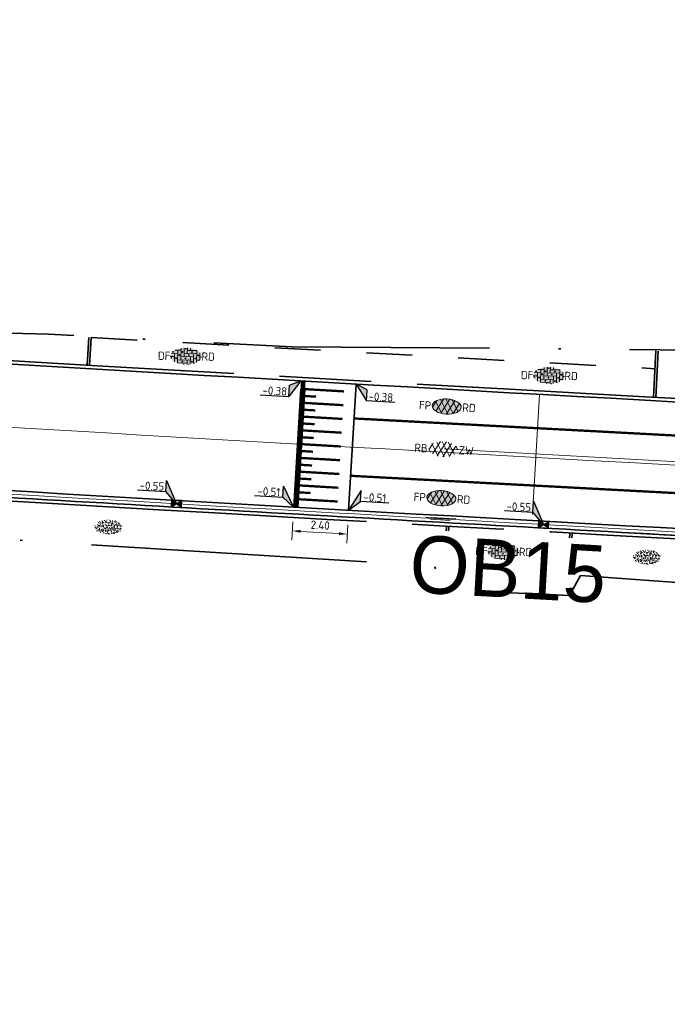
# Model space of a CAD drawing. Header units: metres. Extents: x 0 to 269924, y 0 to 933292.
# Tile 111 of 247: x 133756 to 133784, y 466501 to 466544. Entities that reach past the tile are written whole.
import ezdxf
from ezdxf import colors
from ezdxf.entities.mleader import LeaderData, LeaderLine
from ezdxf.enums import TextEntityAlignment as Align
from ezdxf.math import Vec2, Vec3

# ---------------------------------------------------------------- set-up
doc = ezdxf.new("R2018")
doc.units = ezdxf.units.M
for name, pattern in [('VH-OPSLUITBAND_100X200', [16, 8, -2, 4, -2]), ('VH-OPSLUITBAND_150X250', [24, 16, -2, 4, -2]), ('VW-1-1_STREEP', [2, 1, -1]), ('XX-HIDDEN', [4, 2, -2]), ('XX-PROJECTGRENS', [18, 12, -3, 0, -3])]:
    doc.linetypes.add(name, pattern=pattern)
doc.layers.add('N-WE-GR-GRAS-S', color=7, linetype='Continuous', lineweight=18, true_color=0x00a500)
doc.layers.add('N-WE-RI-HWA_KOLK-S', color=150, linetype='Continuous', lineweight=25, true_color=0x007fff)
for name, color, linetype, lineweight in [('N-WE-KG-GRENS_PROJECT-G', 7, 'XX-PROJECTGRENS', 35), ('N-WE-VH-DREMPEL-G', 30, 'Continuous', 35), ('N-WE-VH-GOOT-S', 170, 'Continuous', 18), ('N-WE-VH-GOOT_STRAATBAKSTEEN-G', 170, 'Continuous', 35), ('N-WE-VH-KANTOPSLUITING-T18', 10, 'Continuous', 18), ('N-WE-VH-KANTOPSLUITING_OPSLUITBAND_100X200-G', 150, 'VH-OPSLUITBAND_100X200', 35), ('N-WE-VH-KANTOPSLUITING_OPSLUITBAND_150X250-G', 150, 'VH-OPSLUITBAND_150X250', 35), ('N-WE-VH-KANTOPSLUITING_VOORKANTBAND-G', 50, 'Continuous', 35), ('N-WE-VH-M', 7, 'Continuous', 18), ('N-WE-VH-MATERIAALGRENS-G', 7, 'XX-HIDDEN', 35), ('N-WE-VH-VERHARDING-T18', 10, 'Continuous', 18), ('N-WE-VH-VERHARDING_ASFALT-S', 7, 'Continuous', 18), ('N-WE-VH-VERHARDING_STRAATBAKSTEEN-S', 7, 'Continuous', 18), ('N-WE-VW-MARKERING_DWARS-G', 7, 'Continuous', 35), ('N-WE-VW-MARKERING_LANGS_STREEP_11_010-G', 7, 'VW-1-1_STREEP', 13), ('X-XX-AL-HOOGTELABEL-S', 7, 'Continuous', 25)]:
    doc.layers.add(name, color=color, linetype=linetype, lineweight=lineweight)
doc.layers.add('X-XX-AL-HULPLIJN-G', color=30, linetype='Continuous', lineweight=18, plot=False)
doc.styles.add('NLCS-ISO', font='NLCS-ISO.ttf')
doc.styles.add('NLCS-ISO-M200-T18', font='NLCS-ISO.ttf', dxfattribs={"height": 0.36})
doc.styles.get("Standard").update_dxf_attribs({"font": 'romand.shx'})
doc.dimstyles.new('NLCS-M200-T18-PIJL_L2_H2', dxfattribs={"dimscale": 0.2, "dimtxt": 2.5, "dimasz": 1.8, "dimexe": 2, "dimexo": 2, "dimgap": 0.7, "dimtad": 1, "dimzin": 0, "dimdsep": 46, "dimtxsty": 'NLCS-ISO-M200-T18', "dimcen": 0, "dimdle": 2, "dimclrd": 256, "dimclre": 256, "dimclrt": 10, "dimazin": 0, "dimtfac": 1, "dimtdec": 3, "dimtofl": 0, "dimtmove": 0, "dimatfit": 3, "dimfxl": 2, "dimfxlon": 1, "dimtfillclr": 256, "dimtolj": 1, "dimtzin": 0, "dimlwd": -1, "dimlwe": -1, "dimarcsym": 0})

# ---------------------------------------------------------------- blocks, each defined once
blk = doc.blocks.new('*D173')
at = {"layer": 'Defpoints', "color": 0, "transparency": 16777216}
for p in [(133767.608, 466523.436), (133770.004, 466523.296), (133767.53, 466522.096)]:
    blk.add_point(p, dxfattribs=at)
at = {"layer": 'N-WE-VH-M', "transparency": 16777216}
for p, q in [((133767.553, 466522.496), (133767.507, 466521.697)), ((133769.949, 466522.356), (133769.903, 466521.557)), ((133769.566, 466521.977), (133767.889, 466522.075))]:
    blk.add_line(p, q, dxfattribs=at)
for points in [[(133767.893, 466522.135), (133767.886, 466522.016), (133767.53, 466522.096)], [(133769.57, 466522.037), (133769.563, 466521.918), (133769.926, 466521.957)]]:
    blk.add_solid(points, dxfattribs=at)
at = {"layer": 'N-WE-VH-M', "color": 10, "transparency": 16777216, "insert": (133768.747, 466522.346), "char_height": 0.36, "attachment_point": 5, "rotation": 356.6588, "style": 'NLCS-ISO-M200-T18', "bg_fill": 3, "box_fill_scale": 1.1, "bg_fill_color": 256, "bg_fill_true_color": 13158600, "bg_fill_transparency": 0}
blk.add_mtext('\\A1;2.40', dxfattribs=at)
blk = doc.blocks.new('*U139')
for p, q in [((2.19, -1.58), (0, 0)), ((0, 0), (1.7, -3.93)), ((1.7, -3.93), (2.19, -1.58)), ((7.77, -5.19), (1.7, -3.93))]:
    blk.add_line(p, q)
blk.add_solid([(2.19, -1.58), (0, 0), (1.7, -3.93)])
at = {"style": 'NLCS-ISO'}
blk.add_attdef('...', text='', height=1.8, rotation=348.3054, dxfattribs=at).set_placement((4.65, -4.97), align=Align.BOTTOM_CENTER)
blk = doc.blocks.new('*U140')
for p, q in [((3.31, 3.85), (0, 0)), ((2.82, 1.5), (3.31, 3.85)), ((0, 0), (2.82, 1.5)), ((8.9, 0.24), (2.82, 1.5))]:
    blk.add_line(p, q)
blk.add_solid([(3.31, 3.85), (0, 0), (2.82, 1.5)])
at = {"style": 'NLCS-ISO'}
blk.add_attdef('...', text='', height=1.8, rotation=348.3268, dxfattribs=at).set_placement((5.77, 0.46), align=Align.BOTTOM_CENTER)
blk = doc.blocks.new('*U110')
at = {"lineweight": 30, "flags": 106}
blk.add_attdef('OB', text='', height=0.36, dxfattribs=at).set_placement((0, 0.1), align=Align.BOTTOM_CENTER)
blk = doc.blocks.new('SVH-GOOT_SYMBOOL-SO')
at = {"color": 7, "linetype": 'Continuous'}
for p, q in [((0, 2.669), (0, -2.669)), ((0.2, 3.125), (0.2, -3.359)), ((-0.206, 2.137), (-0.206, -2.217))]:
    blk.add_line(p, q, dxfattribs=at)
at = {"style": 'NLCS-ISO'}
blk.add_attdef('MATERIAAL', text='', height=1.8, dxfattribs=at).set_placement((-1.098, 0), align=Align.MIDDLE_RIGHT)
blk.add_attdef('KLEUR', text='', height=1.8, dxfattribs=at).set_placement((1.1, 0), align=Align.MIDDLE_LEFT)
blk = doc.blocks.new('*U201')
for p, q in [((0, 0), (-3.12, -2.94)), ((-2.63, -0.58), (0, 0)), ((-9.2, -1.68), (-3.12, -2.94)), ((-3.12, -2.94), (-2.63, -0.58))]:
    blk.add_line(p, q)
blk.add_solid([(-2.63, -0.58), (0, 0), (-3.12, -2.94)])
at = {"style": 'NLCS-ISO'}
blk.add_attdef('...', text='', height=1.8, rotation=348.3054, dxfattribs=at).set_placement((-6.24, -2.72), align=Align.BOTTOM_CENTER)
blk = doc.blocks.new('*U200')
for p, q in [((-2, 2.49), (-1.51, 4.84)), ((-1.51, 4.84), (0, 0)), ((-8.07, 3.75), (-2, 2.49)), ((0, 0), (-2, 2.49))]:
    blk.add_line(p, q)
blk.add_solid([(-1.51, 4.84), (0, 0), (-2, 2.49)])
at = {"style": 'NLCS-ISO'}
blk.add_attdef('...', text='', height=1.8, rotation=348.3268, dxfattribs=at).set_placement((-5.12, 2.71), align=Align.BOTTOM_CENTER)
blk = doc.blocks.new('*U248')
for p, q in [((-1.99, 2.94), (-1.58, 5.31)), ((-1.58, 5.31), (0, 0)), ((-8.1, 4), (-1.99, 2.94)), ((0, 0), (-1.99, 2.94))]:
    blk.add_line(p, q)
blk.add_solid([(-1.58, 5.31), (0, 0), (-1.99, 2.94)])
at = {"style": 'NLCS-ISO'}
blk.add_attdef('...', text='', height=1.8, rotation=350.1821, dxfattribs=at).set_placement((-5.12, 3.06), align=Align.BOTTOM_CENTER)
blk = doc.blocks.new('N-SRI-KOLK_STRAAT_450X300-SO')
h = blk.add_hatch(color=256)
h.dxf.hatch_style = 1
h.paths.add_polyline_path([(0, 0), (-1.125, 0.75), (-1.125, -0.75)])
h.paths.add_polyline_path([(1.125, -0.75), (1.125, 0.75), (0, 0)])
for p, q in [((-1.125, -0.75), (1.125, 0.75)), ((1.125, -0.75), (-1.125, 0.75))]:
    blk.add_line(p, q)
at = {"flags": 128}
blk.add_lwpolyline([(-1.125, -0.75), (1.125, -0.75), (1.125, 0.75), (-1.125, 0.75)], close=True, dxfattribs=at)
blk = doc.blocks.new('SVH-SBS_DIKFORMAAT_ELLEBOOG_KL-SO')
h = blk.add_hatch(color=254)
edge = h.paths.add_edge_path()
edge.add_ellipse((1.09, 0.12), major_axis=(3.39, 0), ratio=0.533267, start_angle=0, end_angle=360)
for p, q in [((-2.3, 0), (-1.38, 0)), ((-2.13, 0.69), (-0.69, 0.69)), ((-1.38, 0.69), (-1.38, -1.12)), ((-1.35, 1.38), (0, 1.38)), ((-0.69, 1.38), (-0.69, -1.38)), ((0, 1.84), (0, -0.69)), ((0, 0), (2.76, 0)), ((0.69, 1.92), (0.69, 0)), ((0.69, 0.69), (3.45, 0.69)), ((1.38, 1.93), (1.38, 0.69)), ((1.38, 1.38), (3.54, 1.38)), ((2.07, 1.86), (2.07, 1.38)), ((2.76, 0.69), (2.76, -1.45)), ((3.45, 1.38), (3.45, -1.18)), ((4.14, 0.92), (4.14, -0.67)), ((4.14, 0), (4.48, 0)), ((-2.07, 0), (-2.07, -0.54)), ((-0.8, -1.38), (1.38, -1.38)), ((-0.69, -0.69), (2.07, -0.69)), ((0.69, -1.38), (0.69, -1.67)), ((1.38, -0.69), (1.38, -1.68)), ((2.07, 0), (2.07, -1.61)), ((2.76, -1.38), (2.98, -1.38)), ((3.45, -0.69), (4.12, -0.69))]:
    blk.add_line(p, q)
for centre in [(-0.35, 0.34), (0.34, 1.03), (1.03, 1.72), (1.72, 0.34), (2.41, 1.03), (3.79, 0.34), (-1.04, -0.35), (0.34, -1.04), (1.03, -0.35), (2.41, -1.04), (3.11, -0.35)]:
    blk.add_circle(centre, 0.0881)
for centre, start, end in [((-1.73, 1.03), 158.9124, 101.1902), ((1.72, -1.73), 59.0911, 132.3433)]:
    blk.add_arc(centre, 0.0881, start, end)
at = {"style": 'NLCS-ISO'}
blk.add_attdef('FORMAAT', text='', height=1.8, dxfattribs=at).set_placement((-2.3, 0.12), align=Align.MIDDLE_RIGHT)
blk.add_attdef('KLEUR', text='', height=1.8, dxfattribs=at).set_placement((4.49, 0.12), align=Align.MIDDLE_LEFT)
at = {"style": 'NLCS-ISO', "flags": 1}
blk.add_attdef('FUNCTIE', text='', height=1.8, dxfattribs=at).set_placement((0.12, -3.58), align=Align.MIDDLE_CENTER)
blk = doc.blocks.new('SVH-ASFALT_KL-SO')
at = {"ltscale": 0.1}
for p, q in [((-3.32, -0.4), (-2.47, 1.08)), ((-1.25, -1.65), (-2.73, 0.92)), ((-2.51, -1.23), (-0.92, 1.53)), ((0.09, -1.73), (-1.71, 1.38)), ((-1.45, -1.61), (0.37, 1.54)), ((1.26, -1.54), (-0.53, 1.56)), ((-0.24, -1.74), (1.52, 1.29)), ((2.29, -1.09), (0.8, 1.48)), ((1.15, -1.58), (2.49, 0.75)), ((2.91, 0.06), (2.53, 0.71)), ((-2.96, -0.91), (-3.37, -0.2))]:
    blk.add_line(p, q, dxfattribs=at)
at = {"style": 'NLCS-ISO'}
blk.add_attdef('FUNCTIE_VERHARDING', text='', height=1.8, dxfattribs=at).set_placement((-3.62, -0.09), align=Align.MIDDLE_RIGHT)
blk.add_attdef('KLEUR', text='', height=1.8, dxfattribs=at).set_placement((3.17, -0.09), align=Align.MIDDLE_LEFT)
at = {"style": 'NLCS-ISO', "flags": 1}
blk.add_attdef('FUNCTIE', text='', height=1.8, dxfattribs=at).set_placement((0.12, -3.58), align=Align.MIDDLE_CENTER)
blk = doc.blocks.new('SVH-ASFALT_FP_KL-SO')
at = {"true_color": 0xa50000}
h = blk.add_hatch(color=14, dxfattribs=at)
h.dxf.hatch_style = 1
edge = h.paths.add_edge_path()
edge.add_ellipse((0, 0), major_axis=(0.631, 0), ratio=0.525613, start_angle=0, end_angle=360)
at = {"ltscale": 0.1}
for p, q in [((-0.619, -0.063), (-0.448, 0.233)), ((-0.204, -0.314), (-0.501, 0.201)), ((-0.457, -0.228), (-0.139, 0.323)), ((0.063, -0.33), (-0.296, 0.292)), ((-0.244, -0.305), (0.12, 0.325)), ((0.298, -0.292), (-0.061, 0.33)), ((-0.002, -0.331), (0.349, 0.276)), ((0.503, -0.2), (0.206, 0.313)), ((0.275, -0.298), (0.544, 0.168)), ((0.628, 0.028), (0.552, 0.16)), ((-0.547, -0.165), (-0.629, -0.023))]:
    blk.add_line(p, q, dxfattribs=at)
at = {"layer": 'X-XX-AL-HULPLIJN-G'}
blk.add_ellipse((0, 0), major_axis=(0.631, 0), ratio=0.525613, dxfattribs=at)
at = {"style": 'NLCS-ISO'}
blk.add_attdef('RB', text='', height=0.36, dxfattribs=at).set_placement((-0.679, 0), align=Align.MIDDLE_RIGHT)
blk.add_attdef('RD', text='', height=0.36, dxfattribs=at).set_placement((0.679, 0), align=Align.MIDDLE_LEFT)
blk = doc.blocks.new('SGR-GRAS_01-SO')
at = {"ltscale": 0.1}
for p, q in [((-1.96, -0.07), (-1.98, 0)), ((-1.93, 0.19), (-1.93, 0.24)), ((-1.89, 0.24), (-1.92, 0.25)), ((-1.67, 0.02), (-1.6, 0.04)), ((-1.6, 0.24), (-1.65, 0.29)), ((-1.53, 0.32), (-1.6, 0.35)), ((-1.45, 0.64), (-1.52, 0.66)), ((-1.52, 0.19), (-1.44, 0.19)), ((-1.47, 0.58), (-1.48, 0.65)), ((-1.43, 0.48), (-1.35, 0.5)), ((-1.36, 0.21), (-1.43, 0.23)), ((-1.42, 0.13), (-1.36, 0.17)), ((-1.38, 0.11), (-1.32, 0.16)), ((-1.37, 0.01), (-1.38, 0.08)), ((-1.33, 0.11), (-1.33, 0.19)), ((-1.3, 0.76), (-1.32, 0.77)), ((-1.28, 0.68), (-1.28, 0.76)), ((-1.17, 0.39), (-1.23, 0.43)), ((-1.17, 0.24), (-1.22, 0.29)), ((-1.15, 0.65), (-1.21, 0.7)), ((-1.11, 0.17), (-1.04, 0.19)), ((-1.03, 0.03), (-1.1, 0.07)), ((-0.94, 0.84), (-1, 0.88)), ((-0.97, 0.51), (-0.92, 0.57)), ((-0.89, 0.5), (-0.97, 0.52)), ((-0.94, 0.19), (-0.87, 0.19)), ((-0.92, 0.42), (-0.86, 0.46)), ((-0.89, 0.81), (-0.82, 0.81)), ((-0.87, 0.66), (-0.89, 0.73)), ((-0.8, 0.06), (-0.88, 0.08)), ((-0.87, 0.62), (-0.8, 0.64)), ((-0.8, 0.47), (-0.87, 0.51)), ((-0.75, 0.24), (-0.8, 0.29)), ((-0.77, 0.09), (-0.79, 0.16)), ((-0.73, 0.65), (-0.78, 0.7)), ((-0.74, 0.03), (-0.73, 0.11)), ((-0.67, 0.11), (-0.73, 0.14)), ((-0.69, 0.61), (-0.68, 0.68)), ((-0.58, 0.92), (-0.64, 0.96)), ((-0.56, 0.92), (-0.51, 0.97)), ((-0.56, 0.32), (-0.48, 0.34)), ((-0.44, 0.55), (-0.51, 0.59)), ((-0.43, 0.78), (-0.5, 0.8)), ((-0.42, 0.71), (-0.36, 0.74)), ((-0.34, 0.35), (-0.41, 0.37)), ((-0.32, 0.24), (-0.38, 0.29)), ((-0.31, 0.19), (-0.37, 0.22)), ((-0.37, 0.19), (-0.29, 0.19)), ((-0.31, 0.65), (-0.36, 0.7)), ((-0.32, 0.81), (-0.24, 0.81)), ((-0.32, 0.77), (-0.24, 0.79)), ((-0.28, 0.73), (-0.29, 0.81)), ((-0.21, 1), (-0.27, 1.03)), ((-0.24, 0.02), (-0.17, 0.04)), ((-0.18, 0.17), (-0.19, 0.24)), ((-0.08, 0.63), (-0.14, 0.67)), ((-0.14, -0.04), (-0.14, 0.03)), ((-0.09, 0.53), (-0.09, 0.6)), ((-0.08, 0.16), (-0.03, 0.21)), ((-0.07, 0.19), (0, 0.23)), ((0.06, 0.27), (-0.01, 0.3)), ((0, 0.47), (0.07, 0.49)), ((0.1, 0.24), (0.05, 0.29)), ((0.13, 0.64), (0.06, 0.66)), ((0.07, 0.99), (0.14, 1.03)), ((0.12, 0.65), (0.07, 0.7)), ((0.22, 0.2), (0.15, 0.22)), ((0.21, 0.19), (0.28, 0.19)), ((0.29, 0.71), (0.22, 0.75)), ((0.24, 0.92), (0.31, 0.94)), ((0.26, 0.81), (0.33, 0.81)), ((0.32, 0.81), (0.3, 0.89)), ((0.31, 0.17), (0.39, 0.19)), ((0.32, 0.57), (0.38, 0.62)), ((0.42, 0.34), (0.36, 0.38)), ((0.42, 0.25), (0.4, 0.32)), ((0.43, 0.48), (0.49, 0.51)), ((0.53, 0.24), (0.47, 0.29)), ((0.54, 0.65), (0.49, 0.7)), ((0.56, -0.02), (0.49, 0.02)), ((0.5, 0.45), (0.51, 0.53)), ((0.59, 0.93), (0.52, 0.94)), ((0.55, 0.62), (0.63, 0.64)), ((0.65, 0.79), (0.58, 0.83)), ((0.68, 0.49), (0.61, 0.51)), ((0.77, 0.05), (0.7, 0.07)), ((0.78, 0.42), (0.72, 0.46)), ((0.78, 0.19), (0.86, 0.19)), ((0.83, 0.81), (0.91, 0.81)), ((0.92, 0.06), (0.85, 0.09)), ((0.87, 0.31), (0.94, 0.33)), ((0.95, 0.24), (0.9, 0.29)), ((0.91, 0.89), (0.91, 0.92)), ((0.97, 0.65), (0.91, 0.7)), ((0.93, 0.76), (0.99, 0.8)), ((1.01, 0.87), (0.95, 0.91)), ((1.01, 0.33), (1, 0.4)), ((1.15, 0.78), (1.08, 0.8)), ((1.15, 0.5), (1.08, 0.54)), ((1.1, 0.38), (1.1, 0.45)), ((1.11, 0.77), (1.18, 0.79)), ((1.24, 0.34), (1.17, 0.36)), ((1.18, 0.01), (1.26, 0.03)), ((1.21, 0.21), (1.26, 0.26)), ((1.28, 0.14), (1.22, 0.17)), ((1.28, 0.25), (1.35, 0.29)), ((1.37, 0.24), (1.32, 0.29)), ((1.39, 0.65), (1.34, 0.7)), ((1.36, 0.19), (1.43, 0.19)), ((1.42, 0.46), (1.5, 0.48)), ((1.51, 0.58), (1.44, 0.62)), ((1.64, 0.21), (1.58, 0.25)), ((1.61, 0.41), (1.59, 0.48)), ((1.69, 0.3), (1.7, 0.37)), ((1.79, 0.19), (1.72, 0.21)), ((1.74, 0.16), (1.81, 0.18)), ((1.8, 0.24), (1.75, 0.29)), ((1.93, 0.19), (1.95, 0.19)), ((-1.92, -0.16), (-1.85, -0.12)), ((-1.82, -0.08), (-1.9, -0.06)), ((-1.76, -0.13), (-1.82, -0.09)), ((-1.78, -0.3), (-1.73, -0.25)), ((-1.62, -0.5), (-1.69, -0.46)), ((-1.63, -0.57), (-1.68, -0.52)), ((-1.61, -0.17), (-1.67, -0.11)), ((-1.57, -0.44), (-1.49, -0.44)), ((-1.54, -0.66), (-1.5, -0.64)), ((-1.4, -0.05), (-1.46, -0.01)), ((-1.38, -0.46), (-1.38, -0.39)), ((-1.35, -0.28), (-1.28, -0.26)), ((-1.27, -0.23), (-1.34, -0.21)), ((-1.26, -0.42), (-1.33, -0.38)), ((-1.27, -0.56), (-1.28, -0.48)), ((-1.21, -0.57), (-1.26, -0.52)), ((-1.18, -0.67), (-1.25, -0.65)), ((-1.19, -0.17), (-1.24, -0.11)), ((-1.13, -0.78), (-1.19, -0.75)), ((-1.06, -0.39), (-1, -0.35)), ((-1.04, -0.58), (-0.97, -0.57)), ((-0.99, -0.44), (-0.92, -0.44)), ((-0.9, -0.34), (-0.96, -0.3)), ((-0.9, -0.65), (-0.84, -0.6)), ((-0.84, -0.94), (-0.85, -0.93)), ((-0.78, -0.57), (-0.84, -0.52)), ((-0.76, -0.7), (-0.83, -0.67)), ((-0.76, -0.17), (-0.82, -0.11)), ((-0.8, -0.13), (-0.73, -0.11)), ((-0.71, -0.38), (-0.79, -0.36)), ((-0.79, -0.54), (-0.78, -0.46)), ((-0.72, -0.89), (-0.65, -0.87)), ((-0.71, -0.9), (-0.64, -0.86)), ((-0.62, -0.82), (-0.7, -0.8)), ((-0.67, -0.48), (-0.69, -0.4)), ((-0.53, -0.26), (-0.6, -0.22)), ((-0.58, -0.99), (-0.59, -0.97)), ((-0.57, -0.1), (-0.5, -0.06)), ((-0.49, -0.25), (-0.44, -0.19)), ((-0.48, -0.44), (-0.41, -0.42)), ((-0.4, -0.63), (-0.46, -0.59)), ((-0.38, -0.98), (-0.43, -0.93)), ((-0.42, -0.44), (-0.34, -0.44)), ((-0.36, -0.57), (-0.41, -0.52)), ((-0.34, -0.17), (-0.39, -0.11)), ((-0.26, -0.99), (-0.33, -0.95)), ((-0.25, -0.09), (-0.32, -0.07)), ((-0.17, -0.18), (-0.24, -0.14)), ((-0.16, -0.53), (-0.23, -0.51)), ((-0.21, -0.61), (-0.15, -0.58)), ((-0.19, -0.62), (-0.19, -0.54)), ((-0.17, -0.74), (-0.1, -0.72)), ((-0.07, -0.97), (-0.14, -0.95)), ((-0.04, -0.55), (-0.1, -0.51)), ((-0.08, -0.4), (-0.09, -0.32)), ((-0.01, -1.01), (0.04, -0.95)), ((0.05, -0.98), (0, -0.93)), ((0.07, -0.57), (0.01, -0.52)), ((0.02, -0.96), (0.01, -0.89)), ((0.08, -0.17), (0.03, -0.11)), ((0.1, -0.91), (0.03, -0.88)), ((0.07, -0.29), (0.14, -0.27)), ((0.19, -0.1), (0.13, -0.06)), ((0.16, -0.44), (0.23, -0.44)), ((0.17, -1.04), (0.22, -1.02)), ((0.31, -0.24), (0.24, -0.22)), ((0.33, -0.47), (0.26, -0.43)), ((0.29, -0.33), (0.35, -0.29)), ((0.4, -0.68), (0.32, -0.66)), ((0.39, -0.6), (0.45, -0.55)), ((0.39, -0.59), (0.46, -0.57)), ((0.4, -0.69), (0.41, -0.62)), ((0.46, -0.83), (0.4, -0.8)), ((0.47, -0.98), (0.42, -0.93)), ((0.49, -0.57), (0.44, -0.52)), ((0.45, -0.12), (0.46, -0.05)), ((0.51, -0.17), (0.45, -0.11)), ((0.52, -0.32), (0.5, -0.24)), ((0.62, -0.88), (0.6, -0.81)), ((0.63, -0.14), (0.7, -0.12)), ((0.69, -0.39), (0.62, -0.35)), ((0.64, -0.84), (0.71, -0.81)), ((0.7, -0.89), (0.77, -0.88)), ((0.73, -0.44), (0.81, -0.44)), ((0.82, -0.76), (0.76, -0.72)), ((0.78, -0.04), (0.85, 0)), ((0.86, -0.39), (0.79, -0.37)), ((0.8, -0.19), (0.85, -0.14)), ((0.86, -0.94), (0.84, -0.93)), ((0.91, -0.57), (0.86, -0.52)), ((0.93, -0.17), (0.88, -0.11)), ((0.95, -0.83), (0.88, -0.81)), ((0.94, -0.44), (1.01, -0.42)), ((1.05, -0.31), (0.99, -0.27)), ((1, -0.77), (1, -0.7)), ((1.05, -0.2), (1.05, -0.12)), ((1.11, -0.24), (1.1, -0.16)), ((1.19, -0.68), (1.12, -0.64)), ((1.14, -0.56), (1.21, -0.52)), ((1.21, -0.8), (1.2, -0.73)), ((1.33, -0.1), (1.26, -0.08)), ((1.26, -0.75), (1.33, -0.73)), ((1.34, -0.57), (1.29, -0.52)), ((1.36, -0.17), (1.3, -0.11)), ((1.31, -0.44), (1.38, -0.44)), ((1.42, -0.23), (1.35, -0.19)), ((1.42, -0.54), (1.35, -0.52)), ((1.55, -0.6), (1.49, -0.56)), ((1.5, -0.29), (1.57, -0.27)), ((1.64, -0.27), (1.65, -0.2)), ((1.64, -0.27), (1.7, -0.23)), ((1.68, -0.55), (1.74, -0.5)), ((1.71, -0.16), (1.69, -0.09)), ((1.78, -0.15), (1.71, -0.11)), ((1.71, -0.52), (1.71, -0.52)), ((1.78, -0.17), (1.73, -0.11)), ((1.88, -0.25), (1.81, -0.23))]:
    blk.add_line(p, q, dxfattribs=at)
at = {"ltscale": 0.1, "style": 'NLCS-ISO'}
blk.add_attdef('TYPE', text='', height=0.5, dxfattribs=at).set_placement((3.47, -0.02), align=Align.MIDDLE_CENTER)

msp = doc.modelspace()

# ---------------------------------------------------------------- linework, layer by layer
at = {"layer": 'N-WE-VH-DREMPEL-G'}
msp.add_lwpolyline([(133769.987, 466522.997), (133770.307, 466528.488)], dxfattribs=at)
at = {"layer": 'N-WE-VH-GOOT_STRAATBAKSTEEN-G'}
msp.add_lwpolyline([(133341.192, 466538.034), (133548.299, 466533.099), (133604.484, 466532.752, -0.012398), (133694.641, 466528.294), (133747.111, 466524.328, 0.006097), (133941.572, 466515.108, 0.02139), (134085.33, 466514.138, 0.018724), (134137.889, 466519.445, 0.007401), (134227.449, 466531.463), (134342.22, 466547.549), (134354.896, 466549.127)], format="xyb", dxfattribs=at)
at = {"layer": 'N-WE-VH-KANTOPSLUITING_OPSLUITBAND_100X200-G'}
for points in [[(133758.679, 466530.515), (133758.609, 466529.31)], [(133783.463, 466529.924), (133783.352, 466527.908)], [(133774.14, 466520.358), (133774.249, 466522.305)], [(133779.609, 466520.025), (133779.718, 466522)]]:
    msp.add_lwpolyline(points, dxfattribs=at)
at = {"layer": 'N-WE-VH-KANTOPSLUITING_OPSLUITBAND_150X250-G', "flags": 128}
for points in [[(133341.341, 466543.682), (133548.384, 466538.749), (133604.571, 466538.402, -0.012406), (133695.064, 466533.928), (133747.492, 466529.966, 0.002963), (133841.891, 466524.897)], [(133395.111, 466536.299), (133548.292, 466532.649), (133604.477, 466532.302, -0.012397), (133694.608, 466527.845), (133747.08, 466523.879, 0.001225), (133786.141, 466521.646)]]:
    msp.add_lwpolyline(points, format="xyb", dxfattribs=at)
at = {"layer": 'N-WE-VH-KANTOPSLUITING_VOORKANTBAND-G', "flags": 128}
msp.add_lwpolyline([(133341.337, 466543.533), (133548.381, 466538.599), (133604.568, 466538.252, -0.012405), (133695.052, 466533.778), (133747.482, 466529.816, 0.002963), (133841.884, 466524.747)], format="xyb", dxfattribs=at)
at = {"layer": 'N-WE-VH-KANTOPSLUITING_VOORKANTBAND-G'}
msp.add_lwpolyline([(133341.191, 466537.734), (133548.294, 466532.799), (133604.479, 466532.452, -0.012398), (133694.619, 466527.995), (133747.091, 466524.029, 0.001225), (133786.149, 466521.795, 0.0011)], format="xyb", dxfattribs=at)
at = {"layer": 'N-WE-VH-KANTOPSLUITING_VOORKANTBAND-G', "flags": 128}
for points in [[(133758.779, 466530.509), (133758.709, 466529.305)], [(133783.363, 466529.93), (133783.252, 466527.914)], [(133774.24, 466520.352), (133774.349, 466522.3)], [(133779.509, 466520.031), (133779.618, 466522.005)]]:
    msp.add_lwpolyline(points, dxfattribs=at)
at = {"layer": 'N-WE-VH-KANTOPSLUITING_VOORKANTBAND-G'}
msp.add_lwpolyline([(133782.155, 466522.016), (133803.12, 466520.886)], dxfattribs=at)
at = {"layer": 'N-WE-VH-MATERIAALGRENS-G'}
for points in [[(133758.779, 466530.509), (133783.32, 466529.156)], [(133774.794, 466520.33), (133778.955, 466520.061)]]:
    msp.add_lwpolyline(points, dxfattribs=at)
at = {"layer": 'N-WE-VW-MARKERING_DWARS-G'}
for points, const_width in [([(133767.69, 466523.128), (133768.011, 466528.618)], 0.2), ([(133769.788, 466528.167), (133768.09, 466528.266)], 0.1), ([(133769.753, 466527.568), (133768.056, 466527.667)], 0.1), ([(133768.572, 466527.938), (133768.073, 466527.967)], 0.1), ([(133768.537, 466527.339), (133768.038, 466527.368)], 0.1), ([(133769.718, 466526.969), (133768.021, 466527.068)], 0.1), ([(133769.683, 466526.37), (133767.986, 466526.469)], 0.1), ([(133768.502, 466526.74), (133768.003, 466526.769)], 0.1), ([(133768.467, 466526.141), (133767.968, 466526.17)], 0.1), ([(133768.432, 466525.542), (133767.933, 466525.571)], 0.1), ([(133769.648, 466525.771), (133767.951, 466525.87)], 0.1), ([(133769.613, 466525.172), (133767.916, 466525.271)], 0.1), ([(133769.578, 466524.573), (133767.881, 466524.672)], 0.1), ([(133768.397, 466524.943), (133767.898, 466524.972)], 0.1), ([(133768.362, 466524.344), (133767.863, 466524.373)], 0.1), ([(133769.543, 466523.974), (133767.846, 466524.074)], 0.1), ([(133769.508, 466523.375), (133767.811, 466523.475)], 0.1), ([(133768.327, 466523.745), (133767.828, 466523.774)], 0.1)]:
    msp.add_lwpolyline(points, dxfattribs=dict(at, const_width=const_width))
at = {"layer": 'N-WE-VW-MARKERING_LANGS_STREEP_11_010-G', "ltscale": 5, "const_width": 0.1, "flags": 128}
for points in [[(133770.22, 466526.99, 0.00538), (133941.742, 466519.104, 0.021386), (134085.132, 466518.133, 0.018719), (134137.377, 466523.412, 0.002456), (134167.103, 466527.102, 0.002456)], [(134167.43, 466524.623, -0.002455), (134137.697, 466520.933, -0.018722), (134085.256, 466515.636, -0.021389), (133941.636, 466516.606, -0.00538), (133770.074, 466524.494, -0.00538)]]:
    msp.add_lwpolyline(points, format="xyb", dxfattribs=at)
at = {"layer": 'X-XX-AL-HULPLIJN-G'}
for points in [[(133341.257, 466540.784), (133548.34, 466535.849), (133604.526, 466535.502, -0.012402), (133694.847, 466531.036), (133747.296, 466527.072, 0.006097), (133941.689, 466517.855, 0.021388), (134085.194, 466516.885, 0.006155), (134102.446, 466518.191, 0.006155)], [(134167.251, 466526.012, -0.002456), (134137.518, 466522.321, -0.01872), (134085.186, 466517.035, -0.021387), (133941.695, 466518.005, -0.005255), (133774.149, 466525.666, -0.005255)]]:
    msp.add_lwpolyline(points, format="xyb", dxfattribs=at)
for points in [[(133767.59, 466523.133), (133767.891, 466528.278)], [(133768.09, 466528.266), (133767.79, 466523.122)], [(133777.99, 466522.83), (133778.294, 466528.021)]]:
    msp.add_lwpolyline(points, dxfattribs=at)
at = {"layer": 'X-XX-AL-HULPLIJN-G', "flags": 128}
msp.add_lwpolyline([(133770.307, 466528.488, 0.002309), (133843.882, 466524.652), (133857.867, 466524), (133862.862, 466523.773, 0.002476), (133941.805, 466520.603, 0.0128), (134027.55, 466518.549, 0.0128)], format="xyb", dxfattribs=at)

# ---------------------------------------------------------------- block references
at = {"layer": 'N-WE-GR-GRAS-S', "xscale": 0.2999999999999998, "yscale": 0.2999999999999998, "zscale": 0.2999999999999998, "rotation": 359}
for p in [(133759.535, 466522.261), (133782.971, 466520.954)]:
    msp.add_blockref('SGR-GRAS_01-SO', p, dxfattribs=at)
at = {"layer": 'N-WE-RI-HWA_KOLK-S', "xscale": 0.2, "yscale": 0.2, "zscale": 0.2}
for p, rotation in [((133762.493, 466523.276), 356.6971955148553), ((133778.467, 466522.37), 356.8120347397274)]:
    msp.add_blockref('N-SRI-KOLK_STRAAT_450X300-SO', p, dxfattribs=dict(at, rotation=rotation))
at = {"layer": 'N-WE-VH-GOOT-S', "xscale": 0.2, "yscale": 0.2, "zscale": 0.2, "rotation": 86.7940781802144}
msp.add_blockref('SVH-GOOT_SYMBOOL-SO', (133773.972, 466522.621), dxfattribs=at)
at = {"layer": 'N-WE-VH-KANTOPSLUITING-T18'}
ref = msp.add_blockref('*U110', (133772.722, 466521.831), dxfattribs=dict(at, rotation=356.7710778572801))
lines = msp.add_mtext('OB15', dxfattribs={"layer": '0', "insert": (133772.727, 466521.93), "char_height": 2.5, "attachment_point": 1, "rotation": 356.7711, "bg_fill": 3, "box_fill_scale": 1.1, "bg_fill_color": 256, "bg_fill_transparency": 0})
ref.add_attrib('OB', '', (133772.727, 466521.93), dxfattribs={"flags": 56}).embed_mtext(lines)
at = {"layer": 'N-WE-VH-VERHARDING_ASFALT-S', "rotation": 356.78}
for p in [(133774.257, 466527.509), (133774.024, 466523.516)]:
    msp.add_blockref('SVH-ASFALT_FP_KL-SO', p, dxfattribs=at).add_auto_attribs({'RD': 'RD', 'RB': 'FP'})
at = {"layer": 'N-WE-VH-VERHARDING_ASFALT-S', "xscale": 0.2, "yscale": 0.2, "zscale": 0.2, "rotation": 356.7816440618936}
msp.add_blockref('SVH-ASFALT_KL-SO', (133774.149, 466525.666), dxfattribs=at).add_auto_attribs({'FUNCTIE_VERHARDING': 'RB', 'KLEUR': 'ZW'})
at = {"layer": 'N-WE-VH-VERHARDING_STRAATBAKSTEEN-S', "xscale": 0.2, "yscale": 0.2, "zscale": 0.2, "rotation": 358.8866995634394}
for p in [(133762.683, 466529.679), (133778.483, 466528.838), (133776.501, 466521.178)]:
    msp.add_blockref('SVH-SBS_DIKFORMAAT_ELLEBOOG_KL-SO', p, dxfattribs=at).add_auto_attribs({'FORMAAT': 'DF', 'KLEUR': 'RD'})
at = {"layer": 'X-XX-AL-HOOGTELABEL-S'}
for name, p, xscale, yscale, zscale, rotation, values in [('*U201', (133767.911, 466528.624), 0.2, 0.2, 0.2, 8.452767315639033, {'...': '-0.38'}), ('*U139', (133770.307, 466528.488), 0.2, 0.2, 0.2, 8.452767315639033, {'...': '-0.38'}), ('*U248', (133762.493, 466523.276), 0.2000000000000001, 0.2000000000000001, 0.2000000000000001, 6.515067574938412, {'...': '-0.55'}), ('*U200', (133767.591, 466523.133), 0.2, 0.2, 0.2, 8.452767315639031, {'...': '-0.51'}), ('*U140', (133769.987, 466522.997), 0.2, 0.2, 0.2, 8.452767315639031, {'...': '-0.51'}), ('*U248', (133778.467, 466522.37), 0.2, 0.2, 0.2, 6.629906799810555, {'...': '-0.55'})]:
    msp.add_blockref(name, p, dxfattribs=dict(at, xscale=xscale, yscale=yscale, zscale=zscale, rotation=rotation)).add_auto_attribs(values)

# ---------------------------------------------------------------- leaders
at = {"layer": 'N-WE-VH-VERHARDING-T18'}
ml = msp.add_multileader_mtext('Standard', dxfattribs=at)
ml.set_content('', color=256, style='NLCS-ISO-M200-T18')
ml.set_leader_properties(color=256, linetype='ByLayer', lineweight=-1)
ml.build(insert=Vec2(0, 0))
ml.multileader.update_dxf_attribs({"has_dogleg": 0, "text_left_attachment_type": 5, "text_right_attachment_type": 5, "dogleg_length": 0.36, "arrow_head_size": 0.36})
ctx = ml.context
ctx.base_point, ctx.char_height, ctx.arrow_head_size, ctx.landing_gap_size, ctx.plane_origin = Vec3(135697.392, 466805.766), 0.36, 0.36, 0.18, Vec3(135695.697, 466805.189)
ctx.left_attachment, ctx.right_attachment = 5, 5
notes = []
notes.append((ctx, [(0, (0, 0, 0), (0, 0), (1, 0), 1, [])]))
ctx.mtext.insert, ctx.mtext.rotation, ctx.mtext.flow_direction = Vec3(135697.572, 466806.126), -0.147529, 5
for ctx, leaders in notes:
    for number, flags, end, landing, length, lines in leaders:
        leader = LeaderData()
        leader.index, (leader.has_last_leader_line, leader.has_dogleg_vector, leader.attachment_direction) = number, flags
        leader.last_leader_point, leader.dogleg_vector, leader.dogleg_length = Vec3(end), Vec3(landing), length
        for number, points, colour, breaks in lines:
            line = LeaderLine()
            line.index, line.vertices, line.color, line.breaks = number, Vec3.list(points), colors.encode_raw_color(colour), breaks
            leader.lines.append(line)
        ctx.leaders.append(leader)

# ---------------------------------------------------------------- next in the draw order: dimensions: what is measured, and where the dimension line sits
at = {"layer": 'N-WE-VH-M'}
dim = msp.add_aligned_dim(p1=(133770.004, 466523.296), p2=(133767.608, 466523.436), distance=1.342, dimstyle='NLCS-M200-T18-PIJL_L2_H2', override={"dimtfill": 1}, dxfattribs=at)
dim.commit()
dim.dimension.update_dxf_attribs({"geometry": '*D173', "text_midpoint": (133768.747, 466522.346)})

# ---------------------------------------------------------------- next in the draw order: linework, layer by layer
at = {"layer": 'N-WE-KG-GRENS_PROJECT-G', "flags": 128}
msp.add_lwpolyline([(133942.152, 466524.013), (133955.533, 466522.507), (133956.145, 466521.626), (133962.811, 466521.355), (133963.543, 466522.67), (133965.054, 466522.563), (133965.551, 466521.193), (133981.5, 466520.334), (133981.565, 466520.896), (133982.028, 466520.86), (133994.134, 466520.33), (133994.151, 466519.671), (134009.067, 466519.478), (134013.911, 466519.512), (134027.732, 466519.636), (134028.693, 466519.554), (134034.796, 466519.611), (134050.86, 466519.659), (134068.501, 466520.152), (134071.254, 466520.237), (134077.26, 466520.692), (134094.041, 466522.635), (134101.385, 466523.282), (134101.428, 466523.91), (134128.995, 466527.092), (134141.938, 466528.627), (134148.421, 466529.392), (134148.476, 466529.087), (134157.108, 466530.24), (134157.762, 466530.339), (134157.953, 466529.076), (134163.706, 466529.946), (134172.69, 466531.055), (134201.838, 466535.069), (134202.197, 466534.878), (134203.304, 466535.042), (134208.161, 466535.722), (134214.682, 466536.673), (134215.15, 466536.846), (134235.766, 466539.754), (134239.587, 466540.449), (134251.117, 466542.218), (134251.536, 466542.09), (134264.479, 466543.833), (134264.487, 466544.317), (134273.56, 466545.641), (134273.608, 466545.287), (134285.679, 466546.863), (134299.118, 466548.971), (134309.192, 466550.345), (134329.805, 466553.659), (134341.526, 466555.206), (134346.97, 466556.112), (134351.977, 466556.025), (134358.949, 466556.887), (134359.186, 466557.313), (134365.426, 466557.917), (134389.225, 466560.758), (134395.395, 466561.519), (134400.633, 466562.019), (134418.638, 466563.907), (134426.404, 466566.343), (134432.472, 466567.14), (134437.532, 466567.422), (134444.848, 466568.25), (134448.277, 466568.388), (134484.594, 466572.762), (134486.539, 466572.966), (134490.599, 466573.546), (134498.499, 466574.536), (134514.318, 466576.701), (134542.397, 466581.367), (134546.702, 466582.122), (134551.593, 466582.441), (134551.871, 466583.179), (134557.906, 466584.406), (134558.276, 466584.115), (134567.36, 466586.004), (134582.717, 466588.715), (134583.108, 466588.972), (134590.444, 466590.398), (134630.038, 466598.271), (134633.264, 466598.923), (134632.087, 466604.993), (134646.051, 466607.537), (134647.414, 466607.429), (134666.972, 466611.405), (134675.342, 466617.463), (134674.819, 466607.593), (134696.995, 466610.537), (134702.172, 466611.327), (134706.525, 466612.071), (134709.085, 466612.323), (134712.087, 466612.776), (134715, 466613.203), (134716.349, 466613.229), (134723.364, 466613.968), (134738.981, 466616.639), (134746.062, 466617.28), (134746.09, 466616.641), (134760.121, 466618.861), (134759.993, 466619.829), (134768.446, 466621.137), (134784.615, 466623.738), (134787.541, 466625.072), (134796.772, 466626.479), (134796.899, 466625.715), (134813.878, 466628.545), (134820.226, 466629.584), (134847.68, 466634.234), (134881.79, 466639.204), (134881.926, 466639.532), (134884.43, 466640.009), (134893.797, 466641.711), (134903.085, 466643.328), (134904.138, 466643.527), (134920.265, 466646.374), (134921.332, 466646.578), (134937.367, 466649.518), (134938.501, 466649.708), (134961.555, 466654.096), (134967.764, 466655.262), (134974.722, 466656.563), (134984.23, 466658.491), (134992.023, 466659.998), (134995.809, 466660.766), (135000.442, 466661.693), (135009.695, 466663.648), (135010.659, 466663.869), (135018.832, 466665.618), (135021.92, 466666.314), (135034.093, 466668.943), (135034.161, 466668.769), (135043.8, 466670.832), (135059.084, 466674.02), (135068.771, 466676.078), (135083.089, 466679.034), (135091.902, 466680.993), (135097.488, 466682.166), (135104.831, 466683.651), (135116.534, 466686.231), (135119.892, 466686.792), (135126.3, 466688.013), (135127.347, 466688.196), (135130.448, 466688.891), (135135.602, 466689.887), (135140.19, 466691.518), (135166.592, 466696.94), (135182.368, 466700.724), (135201.902, 466704.748), (135203.941, 466705.082), (135209.867, 466705.957), (135217.801, 466707.782), (135228.821, 466709.933), (135242.391, 466712.598), (135277.698, 466719.723), (135279.457, 466720.111), (135279.55, 466721.578), (135288.178, 466723.073), (135350.963, 466735.305), (135501.986, 466763.685), (135501.162, 466761.839), (135525.132, 466766.833), (135533.639, 466768.672), (135569.042, 466775.188), (135582.767, 466777.378), (135584.022, 466777.634), (135585.675, 466776.264, 0.01918), (135652.451, 466792.01), (135652.891, 466793.457), (135660.981, 466795.919), (135661.574, 466796.074), (135664.481, 466796.836), (135665.946, 466796.651), (135673.558, 466799.328), (135680.977, 466801.739), (135687.276, 466804.201), (135692.547, 466806.295), (135705.432, 466809.743), (135712.094, 466810.706), (135728.145, 466817.035), (135760.285, 466825.832), (135773.458, 466829.179), (135789.116, 466834.08), (135813.029, 466842.892), (135823.352, 466846.718), (135839.426, 466852.91), (135860.96, 466860.89), (135867.928, 466863.26), (135895.199, 466872.784), (135899.312, 466861.8), (135873.359, 466852.082), (135873.188, 466848.843), (135867.814, 466846.669), (135856.104, 466842.036), (135847.253, 466838.505), (135830.033, 466832.514), (135818.854, 466828.652), (135812.865, 466826.949), (135808.959, 466825.804), (135805.053, 466824.658), (135770.731, 466814.307), (135766.971, 466812.016), (135761.879, 466808.079), (135757.591, 466807.133), (135743.839, 466803.566), (135724.075, 466798.35), (135721.275, 466798.229), (135720.422, 466801.401), (135715.133, 466799.834), (135698.553, 466794.754), (135698.279, 466793.693), (135686.038, 466790.352), (135686.038, 466789.248), (135686.038, 466787.562), (135681.985, 466786.092), (135677.719, 466785.319), (135623.458, 466770.711), (135607.41, 466767.662), (135584.355, 466763.142), (135577.091, 466761.475), (135570.47, 466760.803), (135524.714, 466753.103), (135522.642, 466752.878), (135515.666, 466751.661), (135498.388, 466748.218), (135460.498, 466741.759), (135438.515, 466737.953), (135402.134, 466731.048), (135401.842, 466732.671), (135396.111, 466731.637), (135390.927, 466730.659), (135374.008, 466727.423), (135342.463, 466720.896), (135337.831, 466720.249), (135332.781, 466719.412), (135316.41, 466716.549), (135312.764, 466716.512), (135301.04, 466714.003), (135296.667, 466713.077), (135288.078, 466711.338), (135288.031, 466710.414), (135288.066, 466708.643), (135283.612, 466707.738), (135244.114, 466700.084), (135242.59, 466702.114), (135218.779, 466697.088), (135216.4, 466696.736), (135207.126, 466694.996), (135197.842, 466693.22), (135196.987, 466690.777), (135188.214, 466689.009), (135186.218, 466690.919), (135157.953, 466685.339), (135157.545, 466682.623), (135152.388, 466681.564), (135151.517, 466683.806), (135135.729, 466680.62), (135134.464, 466677.149), (135128.184, 466675.854), (135125.788, 466678.571), (135109.606, 466675.114), (135107.871, 466673.543), (135107.871, 466672.134), (135099.469, 466670.442), (135080.265, 466666.625), (135079.406, 466666.151), (135069.61, 466664.202), (135057.638, 466661.759), (135035.803, 466657.155), (135033.723, 466658.689), (135013.618, 466654.679), (135014.198, 466652.086), (135012.612, 466651.731), (135012.176, 466654.16), (134999.525, 466651.581), (134981.058, 466648.065), (134978.74, 466647.609), (134978.586, 466647.723), (134973.29, 466646.777), (134967.912, 466645.754), (134966.071, 466645.409), (134952.75, 466642.776), (134952.592, 466643.577), (134951.246, 466643.315), (134944.955, 466642.097), (134940.872, 466641.345), (134939.907, 466640.789), (134925.329, 466637.906), (134925.171, 466637.877), (134925.333, 466636.966), (134925.553, 466635.733), (134922.159, 466635.157), (134921.983, 466636.201), (134920.712, 466635.973), (134906.644, 466633.431), (134906.509, 466633.768), (134899.927, 466632.517), (134896.041, 466630.574), (134862.297, 466626.202), (134861.423, 466623.924), (134854.723, 466622.819), (134853.222, 466624.597), (134834.721, 466621.381), (134818.755, 466618.638), (134803.128, 466616.182), (134801.097, 466614.744), (134787.48, 466613.242), (134768.983, 466610.888), (134755.14, 466609.258), (134754.957, 466609.237), (134754.786, 466610.217), (134731.872, 466606.359), (134713.4, 466603.055), (134699.607, 466600.717), (134685.428, 466598.156), (134675.878, 466596.194), (134672.276, 466595.656), (134668.91, 466595.016), (134645.926, 466591.058), (134638.577, 466590.001), (134611.474, 466584.899), (134601.717, 466583.131), (134600.6, 466582.901), (134592.762, 466581.44), (134575.118, 466578.109), (134569.726, 466577.127), (134558.057, 466574.923), (134547.369, 466573.132), (134538.23, 466571.522), (134531.355, 466570.551), (134524.272, 466569.346), (134519.026, 466568.326), (134515.39, 466567.719), (134505.384, 466563.341), (134500.986, 466562.643), (134495.881, 466561.909), (134495.823, 466562.312), (134492.204, 466563.642), (134484.398, 466562.518), (134478.905, 466561.786), (134469.843, 466560.533), (134464.536, 466559.742), (134456.919, 466558.745), (134448.033, 466557.687), (134433.208, 466556.61), (134412.104, 466554.577), (134407.553, 466554.101), (134387.467, 466551.741), (134381.785, 466550.955), (134364.962, 466548.659), (134360.191, 466548.481), (134354.944, 466547.628), (134324.113, 466542.837), (134319.685, 466541.923), (134312.466, 466540.844), (134307.061, 466539.9), (134305.527, 466540.739), (134283.993, 466537.831), (134278.004, 466536.268), (134260.392, 466533.941), (134253.899, 466532.65), (134244.867, 466531.618), (134227.961, 466528.835), (134196.876, 466524.748), (134191.294, 466524.652), (134189.441, 466519.487), (134180.543, 466523.251), (134138.079, 466517.961), (134135.279, 466517.668), (134120.646, 466515.791), (134115.858, 466514.998), (134094.415, 466512.788), (134094.483, 466512.133), (134077.905, 466510.692), (134056.132, 466509.19), (134043.898, 466509.02), (134033.049, 466509.242), (134023.923, 466509.529), (134011.048, 466510.262), (134011.12, 466510.989), (133978.031, 466511.971), (133977.492, 466511.386), (133976.525, 466511.415), (133970.93, 466511.61), (133940.859, 466512.853), (133936.339, 466513.04), (133926.354, 466513.566), (133918.767, 466513.929), (133914.845, 466514.016), (133909.555, 466514.279), (133907.78, 466514.373), (133898.183, 466514.701), (133889.291, 466514.99), (133877.411, 466515.387), (133865.169, 466516.189), (133858.598, 466516.511), (133853.557, 466516.784), (133840.824, 466517.534), (133833.647, 466517.757), (133833.706, 466517.421), (133832.853, 466517.458), (133826.979, 466517.575), (133808.076, 466518.296), (133803.308, 466518.179), (133802.56, 466518.555), (133780.072, 466520.153), (133779.6, 466519.291), (133774.066, 466519.538), (133773.735, 466520.559), (133740.527, 466522.642), (133713.376, 466524.159), (133705.703, 466524.636), (133705.709, 466526.266), (133685.059, 466527.583), (133660.563, 466529.253), (133639.129, 466529.346), (133622.453, 466530.286), (133616.388, 466530.543), (133614.494, 466530.624), (133604.393, 466531.597), (133597.464, 466531.465), (133574.3, 466531.955), (133566.695, 466531.543), (133561.32, 466531.616), (133554.142, 466531.627), (133545.309, 466531.719), (133535.509, 466531.795), (133530.483, 466531.897), (133499.098, 466532.845), (133498.91, 466530.624), (133497.604, 466522.359), (133448.566, 466524.379), (133448.421, 466522.59), (133414.567, 466524.034), (133414.497, 466533.241), (133401.904, 466533.723), (133353.812, 466535.745), (133352.26, 466536.139), (133333.107, 466536.524), (133333.343, 466545.829), (133369.152, 466544.714), (133381.325, 466544.396), (133400.699, 466543.637), (133404.005, 466543.551), (133435.456, 466542.61), (133435.456, 466542.277), (133451.526, 466541.628), (133467.883, 466541.235), (133477.659, 466542.034), (133509.103, 466541.442), (133515.138, 466541.284), (133519.939, 466540.992), (133525.525, 466540.798), (133532.518, 466540.097), (133548.147, 466539.778), (133548.297, 466540.601), (133555.22, 466540.722), (133564.265, 466540.558), (133565.06, 466540.188), (133570.074, 466540.025), (133574.07, 466539.875), (133576.623, 466539.795), (133577.163, 466540.007), (133601.21, 466539.677), (133602.809, 466541.635), (133610.483, 466541.448), (133611.878, 466539.353), (133618.8, 466539.154), (133622.331, 466538.943), (133622.362, 466539.485), (133627.247, 466539.274), (133627.305, 466538.709), (133642.487, 466537.733), (133654.92, 466537.235), (133674.71, 466536.649), (133674.766, 466536.962), (133682.638, 466536.639), (133685.084, 466535.631), (133701.924, 466534.36), (133703.6, 466534.856), (133708.504, 466534.396), (133731.895, 466532.391), (133737.992, 466531.942), (133749.854, 466530.901), (133752.15, 466530.77), (133756.921, 466530.655), (133767.535, 466530.109), (133779.853, 466530.016), (133787.77, 466529.934), (133810.905, 466528.967), (133832.384, 466528.238), (133837.192, 466527.837), (133897.841, 466525.036)], format="xyb", close=True, dxfattribs=at)
at = {"layer": 'X-XX-AL-HULPLIJN-G'}
msp.add_lwpolyline([(133346.847, 466537.75), (133548.297, 466532.949), (133604.481, 466532.602, -0.012398), (133694.63, 466528.144), (133747.101, 466524.179, 0.000968), (133777.966, 466522.398, 0.005129), (133941.566, 466514.958, 0.02139), (134085.337, 466513.988, 0.018724), (134137.908, 466519.296, 0.002454), (134167.645, 466522.987)], format="xyb", dxfattribs=at)

doc.saveas('drawing.dxf')
